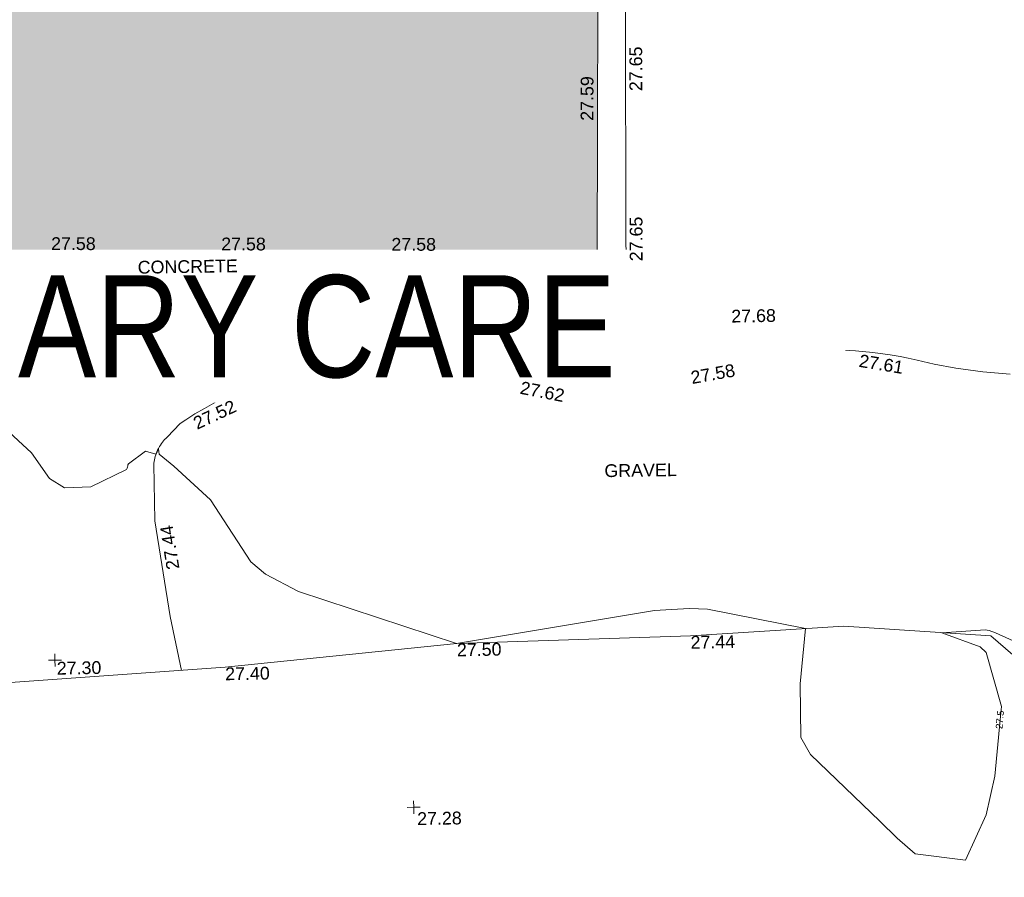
# Model space of a CAD drawing. Header units: millimetres. Extents: x -287732 to 520720, y -88450 to 287754.
# Tile 188 of 256: x -64987 to -36052, y 107096 to 132302. Entities that reach past the tile are written whole.
import ezdxf

# ---------------------------------------------------------------- set-up
doc = ezdxf.new("R2010")
doc.units = ezdxf.units.MM
doc.linetypes.add('IMPORT-UG_ELEC_STREET LIGHTING_QLB2 _2_', pattern=[2700, 1500, -300, 0, -250, 150, -300, 0, -200])
for name, color, linetype, lineweight, true_color in [('00_TOPO_LEVEL_SPOT', 7, 'Continuous', 9, 0x666666), ('00_UAV_BUILDING_OUTLINE', 5, 'Continuous', 9, 0x0000ff), ('00_UAV_CONCRETE', 9, 'Continuous', 9, 0x808080), ('00_UAV_LEVEL_SPOT', 7, 'Continuous', 9, 0x666666), ('01_DTM_CONTOUR_MJR', 7, 'Continuous', 9, 0x7f3f00), ('01_DTM_CONTOUR_MJR_LABELS', 7, 'Continuous', 9, 0x7f3f00), ('12333-PUM-2D-U-0001-C01 - Rev2_REVIT IMPORT_dwg', 7, 'Continuous', 9, 0x767676), ('A_RHA_Line', 7, 'Continuous', 9, 0x00a600)]:
    doc.layers.add(name, color=color, linetype=linetype, lineweight=lineweight, true_color=true_color)
for name, color, linetype, lineweight in [('00_TOPO_SURFACE', 7, 'Continuous', 9), ('00_UAV_SURFACE', 7, 'Continuous', 9), ('00_UAV_SURVEY_TEXT', 7, 'Continuous', 9), ('A_RHA_Detail', 7, 'Continuous', 9), ('A_RHA_Text', 7, 'Continuous', 9)]:
    doc.layers.add(name, color=color, linetype=linetype, lineweight=lineweight)
doc.styles.add('Arial Narrow', font='ARIALN.TTF', dxfattribs={"height": 3000})
doc.styles.add('Swis721 Lt BT_1', font='swissl.ttf', dxfattribs={"height": 200})
doc.styles.add('Swis721 Lt BT_2', font='swissl.ttf', dxfattribs={"height": 375})

# ---------------------------------------------------------------- blocks, each defined once
blk = doc.blocks.new('12333-PUM-2D-U-0001-C01 - Rev2_REVIT IMPORT_dwg_MM-2077200-Site Location Plan Proposed')
at = {"layer": '00_TOPO_LEVEL_SPOT', "color": 254, "true_color": 0xcccccc, "flags": 128}
for points in [[(0, -500), (0, 0), (-500, 0)], [(500, 0), (0, 0), (0, 500)]]:
    blk.add_lwpolyline(points, dxfattribs=at)
blk = doc.blocks.new('12333-PUM-2D-U-0001-C01 - Rev2_REVIT IMPORT_dwg_UAV-2077255-Site Location Plan Proposed')
at = {"layer": '00_UAV_LEVEL_SPOT', "color": 254, "true_color": 0xcccccc, "flags": 128}
for points in [[(0, -500), (0, 0), (-500, 0)], [(500, 0), (0, 0), (0, 500)]]:
    blk.add_lwpolyline(points, dxfattribs=at)
blk = doc.blocks.new('12333-PUM-2D-U-0001-C01 - Rev2_REVIT IMPORT_dwg_MGS62954_T2_Galway_ITM_3d_Rev1-2077680-Site Location Plan Proposed')
at = {"layer": '00_TOPO_SURFACE', "color": 254, "true_color": 0xcccccc, "flags": 128}
blk.add_lwpolyline([(533872230, 725648046), (533872457, 725650675), (533872766, 725652997), (533871245, 725658663), (533870130, 725659590), (533869206, 725663868), (533868929, 725668968), (533867513, 725670235), (533863196, 725670595), (533858684, 725670388), (533851815, 725670284), (533844993, 725669701), (533838118, 725669333), (533831737, 725668808), (533825871, 725668589), (533819290, 725668477), (533816561, 725668432), (533813689, 725668438), (533811207, 725668706), (533808951, 725669079), (533805382, 725669166), (533801897, 725669302), (533799767, 725669245), (533797809, 725669252)], dxfattribs=at)
at = {"layer": '00_UAV_CONCRETE', "color": 254, "true_color": 0xcccccc, "flags": 128}
blk.add_lwpolyline([(533838247, 725693376), (533842220, 725693282), (533845625, 725693202), (533847219, 725693170), (533852218, 725693070), (533857165, 725692970), (533857164, 725692918), (533857086, 725687918), (533857008, 725682919), (533856974, 725680756), (533854137, 725680781), (533849137, 725680825), (533846519, 725680848), (533844138, 725680901), (533839139, 725681013)], dxfattribs=at)
at = {"layer": '00_UAV_SURFACE', "color": 254, "true_color": 0xcccccc, "flags": 128}
blk.add_lwpolyline([(533868211, 725677914), (533867416, 725678000), (533866624, 725678120), (533865985, 725678242), (533865492, 725678374), (533865229, 725678433), (533864994, 725678486), (533864693, 725678543), (533864188, 725678621), (533863681, 725678678), (533863326, 725678705), (533862403, 725678689), (533861482, 725678635), (533860564, 725678542), (533860259, 725678500), (533859921, 725678454), (533859012, 725678296), (533858110, 725678100), (533857523, 725677951), (533857312, 725677891), (533857099, 725677839), (533856884, 725677796), (533856667, 725677763), (533856449, 725677738), (533856231, 725677723), (533856011, 725677717), (533855961, 725677717), (533855742, 725677722), (533855523, 725677737), (533855341, 725677756), (533855305, 725677760), (533855088, 725677793), (533854873, 725677834), (533854660, 725677885), (533854633, 725677892), (533854130, 725678027), (533853621, 725678140), (533853108, 725678233), (533852744, 725678285), (533852226, 725678340), (533851706, 725678374), (533851185, 725678386), (533850776, 725678380), (533850402, 725678358), (533847265, 725678172), (533846947, 725678130), (533846631, 725678074), (533846318, 725678005), (533846008, 725677923), (533845701, 725677829), (533845696, 725677827), (533845463, 725677744), (533845394, 725677719), (533845096, 725677599), (533844804, 725677466), (533844518, 725677322), (533844238, 725677165), (533843965, 725676997), (533843801, 725676888), (533843408, 725676492), (533843371, 725676458), (533843335, 725676422), (533843301, 725676385), (533843269, 725676346), (533843238, 725676307), (533843209, 725676265), (533843181, 725676223), (533843171, 725676206), (533843146, 725676162), (533843123, 725676117), (533843102, 725676072), (533843083, 725676025), (533843066, 725675978), (533843050, 725675929), (533843037, 725675881), (533843026, 725675832), (533843017, 725675782), (533843010, 725675732), (533843006, 725675693), (533843003, 725674051), (533843004, 725674042), (533843409, 725671225), (533843710, 725669632)], dxfattribs=at)
at = {"layer": '01_DTM_CONTOUR_MJR', "color": 254, "true_color": 0xcccccc, "flags": 128}
blk.add_lwpolyline([(533868960, 725669700), (533867649, 725670316), (533867464, 725670395), (533867346, 725670409), (533866070, 725670350), (533867196, 725669913), (533867366, 725669745), (533867786, 725668152), (533867743, 725667760), (533867560, 725666106), (533867277, 725664980), (533866650, 725663653), (533865172, 725663862), (533864650, 725664340), (533864150, 725664840), (533863650, 725665340), (533863150, 725665840), (533862650, 725666340), (533862150, 725666840), (533861874, 725667340), (533861888, 725668918), (533862070, 725670540), (533859198, 725671165), (533858672, 725671194), (533858140, 725671175), (533857646, 725671147), (533851810, 725670280), (533847194, 725671892), (533846228, 725672414), (533845807, 725672789), (533845289, 725673605), (533844656, 725674635), (533843596, 725675634), (533843167, 725676003), (533843150, 725676160), (533843070, 725675980), (533843074, 725676001), (533842768, 725676096), (533842257, 725675735), (533842244, 725675700), (533842236, 725675667), (533842230, 725675633), (533842224, 725675600), (533842197, 725675569), (533841142, 725675070), (533840370, 725675060), (533839933, 725675340), (533839412, 725676102), (533838650, 725676838)], dxfattribs=at)
at = {"xscale": 0.375, "yscale": 0.375, "zscale": 0.375}
for name, p in [('12333-PUM-2D-U-0001-C01 - Rev2_REVIT IMPORT_dwg_UAV-2077255-Site Location Plan Proposed', (533840000, 725680000)), ('12333-PUM-2D-U-0001-C01 - Rev2_REVIT IMPORT_dwg_UAV-2077255-Site Location Plan Proposed', (533850000, 725680000)), ('12333-PUM-2D-U-0001-C01 - Rev2_REVIT IMPORT_dwg_UAV-2077255-Site Location Plan Proposed', (533860000, 725680000)), ('12333-PUM-2D-U-0001-C01 - Rev2_REVIT IMPORT_dwg_UAV-2077255-Site Location Plan Proposed', (533840000, 725670000)), ('12333-PUM-2D-U-0001-C01 - Rev2_REVIT IMPORT_dwg_MM-2077200-Site Location Plan Proposed', (533850465, 725665490))]:
    blk.add_blockref(name, p, dxfattribs=at)
at = {"layer": '00_TOPO_LEVEL_SPOT', "insert": (533850560, 725665342), "char_height": 375, "width": 1495.9, "attachment_point": 1, "line_spacing_factor": 1.005062, "style": 'Swis721 Lt BT_2'}
blk.add_mtext('27.28', dxfattribs=at)
at = {"layer": '00_TOPO_SURFACE', "color": 251, "true_color": 0x666666, "char_height": 375, "width": 1495.9, "attachment_point": 1, "line_spacing_factor": 1.005062, "style": 'Swis721 Lt BT_2'}
for s, insert in [('27.50', (533851815, 725670280)), ('27.44', (533858684, 725670383)), ('27.40', (533844993, 725669696))]:
    blk.add_mtext(s, dxfattribs=dict(at, insert=insert))
at = {"layer": '00_UAV_BUILDING_OUTLINE', "color": 251, "true_color": 0x666666, "char_height": 375, "width": 1495.9, "attachment_point": 1, "line_spacing_factor": 1.005062, "style": 'Swis721 Lt BT_2'}
for s, insert, rotation in [('27.59', (533855722, 725685579), 88.8743), ('27.58', (533840103, 725682429), 358.8743), ('27.58', (533845102, 725682331), 358.8743), ('27.58', (533850102, 725682233), 358.8743), ('27.58', (533855088, 725681398), 358.8743)]:
    blk.add_mtext(s, dxfattribs=dict(at, insert=insert, rotation=rotation))
at = {"layer": '00_UAV_CONCRETE', "color": 251, "true_color": 0x666666, "char_height": 375, "width": 1495.9, "attachment_point": 1, "line_spacing_factor": 1.005062, "style": 'Swis721 Lt BT_2'}
for s, insert, rotation in [('27.65', (533857172, 725686425), 89.1041), ('27.65', (533857094, 725681425), 89.1041), ('27.59', (533842642, 725680826), 358.7187), ('27.61', (533847725, 725680728), 359.4958), ('27.64', (533852639, 725680685), 359.4958)]:
    blk.add_mtext(s, dxfattribs=dict(at, insert=insert, rotation=rotation))
at = {"layer": '00_UAV_LEVEL_SPOT', "char_height": 375, "width": 1495.9, "attachment_point": 1, "line_spacing_factor": 1.005062, "style": 'Swis721 Lt BT_2'}
for s, insert in [('27.57', (533840048, 725679947)), ('27.60', (533850048, 725679947)), ('27.68', (533860048, 725679947)), ('27.30', (533840048, 725669947))]:
    blk.add_mtext(s, dxfattribs=dict(at, insert=insert))
at = {"layer": '00_UAV_SURFACE', "color": 251, "true_color": 0x666666, "char_height": 375, "width": 1495.9, "attachment_point": 1, "line_spacing_factor": 1.005062, "style": 'Swis721 Lt BT_2'}
for s, insert, rotation in [('27.61', (533863820, 725678578), 349.6934), ('27.56', (533848914, 725678160), 3.3904), ('27.58', (533858801, 725678155), 9.1614), ('27.62', (533853857, 725677960), 347.9876), ('27.52', (533844143, 725677037), 23.9861), ('27.44', (533843335, 725672577), 98.1755)]:
    blk.add_mtext(s, dxfattribs=dict(at, insert=insert, rotation=rotation))
at = {"layer": '00_UAV_SURVEY_TEXT', "color": 251, "true_color": 0x666666, "char_height": 375, "attachment_point": 1, "line_spacing_factor": 1.005062, "style": 'Swis721 Lt BT_2'}
for s, insert, width, rotation in [('CONCRETE', (533842633, 725681688), 3286.24, 359.8782), ('GRAVEL', (533856242, 725675470), 2322.21, 359.8423)]:
    blk.add_mtext(s, dxfattribs=dict(at, insert=insert, width=width, rotation=rotation))
at = {"layer": '01_DTM_CONTOUR_MJR_LABELS', "color": 251, "true_color": 0x666666, "insert": (533867633, 725667775), "char_height": 200, "width": 620.51, "attachment_point": 2, "rotation": 83.689, "line_spacing_factor": 1.005062, "style": 'Swis721 Lt BT_1'}
blk.add_mtext('27.5', dxfattribs=at)
blk = doc.blocks.new('12333-PUM-2D-U-0001-C01 - Rev2_REVIT IMPORT_dwg-1620468-Site Location Plan Proposed')
blk.add_blockref('12333-PUM-2D-U-0001-C01 - Rev2_REVIT IMPORT_dwg_MGS62954_T2_Galway_ITM_3d_Rev1-2077680-Site Location Plan Proposed', (-533641080, -725615854))

msp = doc.modelspace()

# ---------------------------------------------------------------- hatches: boundary and pattern name
at = {"layer": 'A_RHA_Detail', "true_color": 0xc0c0c0}
h = msp.add_hatch(color=9, dxfattribs=at)
h.paths.add_polyline_path([(-80881, -68503), (-80401, -68483), (-80401, -62985), (-24475, -63009), (-24456, -50840), (-36623, -50832), (-36623, -44229), (-50959, -44218), (-50959, -42574), (-54564, -42571), (-54566, -45054), (-92409, -45027), (-92412, -49202), (-100062, -49202), (-100052, -64853), (-86121, -64853), (-86092, -62958), (-84861, -62958), (-84855, -68240), (-80871, -68240)])
h.paths.add_polyline_path([(-137239, -68462), (-132720, -68433), (-132847, -62850), (-130455, -62917), (-130498, -61356), (-117581, -61423), (-117492, -49184), (-125137, -49178), (-125134, -45033), (-163007, -45006), (-163007, -44090), (-163124, -44090), (-163123, -42384), (-166564, -42384), (-166565, -44044), (-193158, -44025), (-193195, -62864), (-137270, -62917), (-137254, -65680)])
h.paths.add_polyline_path([(120311, -32334), (120312, -31611), (133451, -31638), (133469, -19718), (121296, -19692), (121320, -8191), (112277, -8172), (112263, -14811), (78286, -14740), (78293, -8167), (75242, -8161), (69356, -8153), (69354, -9157), (68373, -9155), (68373, -13706), (69334, -13708), (69325, -16250), (66623, -16250), (66620, -17995), (65989, -17995), (65985, -19731), (57152, -19712), (57127, -31560), (70278, -31587), (70278, -32272), (78264, -32285), (78267, -31020), (112336, -31091), (112336, -32318), (119781, -32333)])
h.paths.add_polyline_path([(7504, -1791), (15482, -674), (15484, 148), (56188, 206), (56156, 14338), (18017, 14236), (17968, 34313), (21727, 34324), (21709, 40608), (18010, 40608), (17996, 45484), (9770, 45421), (3966, 45447), (3985, 14177), (1023, 14177), (-277, 14191), (-232, 5968), (-226, 194), (553, 183), (7478, 143), (7489, -674)])
h.paths.add_polyline_path([(77756, 53), (77730, 1700), (94464, 1660), (94606, 17991), (88810, 18015), (88800, 14437), (69414, 14458), (69377, 100), (75242, 67)])
h.paths.add_polyline_path([(61252, 46454), (105775, 46473), (105768, 61853), (92285, 61853), (92309, 65784), (96107, 65768), (96060, 75209), (101085, 75072), (104988, 74765), (108404, 74364), (112009, 73787), (115645, 73050), (116891, 72762), (120209, 71893), (120865, 71704), (124136, 70670), (127436, 69481), (127820, 69395), (128274, 69332), (128732, 69307), (129190, 69320), (129645, 69372), (130095, 69461), (130535, 69588), (130963, 69751), (131376, 69950), (131771, 70182), (132163, 70461), (132496, 70742), (132821, 71065), (133117, 71414), (133384, 71787), (133617, 72179), (133817, 72591), (133983, 73018), (134112, 73458), (134204, 73907), (134258, 74362), (134273, 74820), (134251, 75277), (134190, 75731), (134091, 76179), (133955, 76617), (133783, 77041), (133576, 77450), (133336, 77840), (133064, 78209), (132762, 78554), (132432, 78872), (132077, 79161), (131698, 79420), (131300, 79646), (131094, 79746), (132146, 83110), (122788, 86283), (121604, 82800), (117096, 83871), (116842, 83526), (116121, 91222), (110238, 91274), (110194, 90435), (104988, 90486), (104973, 94310), (103746, 94310), (103840, 122852), (96365, 122932), (96350, 123952), (104556, 123902), (104607, 120249), (125503, 120134), (125662, 137657), (114480, 137699), (114382, 129150), (104644, 129188), (104578, 126217), (101184, 126159), (101265, 135959), (89967, 135989), (89928, 125824), (93631, 125841), (93581, 122932), (88697, 122905), (88679, 95739), (86378, 95739), (86378, 96178), (83280, 96201), (83274, 95736), (70170, 95733), (70166, 96272), (66675, 96257), (66655, 95756), (65785, 95756), (65888, 117471), (53473, 117488), (53434, 98570), (40649, 98570), (40610, 94406), (38854, 94410), (38849, 89464), (40612, 89518), (40665, 86258), (38372, 86306), (38370, 76901), (50938, 76944), (50923, 74599), (56485, 74589), (56485, 75195), (92465, 75233), (92646, 71767), (89811, 69363), (85313, 69361), (85313, 66907), (75210, 66903), (75210, 63816), (70819, 63816), (70819, 64253), (69457, 64253), (69456, 66902), (61303, 66899), (61305, 63970), (70500, 63970), (70500, 61853), (61246, 61849), (61252, 46656)])
h.paths.add_polyline_path([(-17153, 48569), (-17153, 60770), (-29363, 60775), (-29363, 67399), (-43507, 67405), (-43489, 69093), (-45766, 69109), (-45794, 67405), (-47272, 67404), (-47272, 66455), (-86005, 66469), (-86007, 60522), (-92663, 60522), (-92665, 50184), (-79752, 50180), (-79752, 48591), (-17158, 48569)])
h.paths.add_polyline_path([(-201056, 48629), (-138378, 48635), (-138378, 50133), (-125468, 50134), (-125469, 60566), (-132187, 60566), (-132187, 66533), (-170643, 66806), (-170643, 67739), (-200340, 67489), (-200349, 60828), (-201058, 60828), (-201057, 51102)])
h.paths.add_polyline_path([(-240052, 54769), (-239444, 54811), (-239187, 54842), (-238765, 54941), (-238382, 55122), (-237990, 55355), (-237269, 55936), (-237032, 56226), (-236793, 56569), (-236555, 57004), (-236433, 57267), (-236300, 57753), (-236251, 58017), (-236236, 58516), (-236233, 58988), (-236214, 59823), (-236364, 59821), (-236634, 60698), (-236392, 61432), (-236225, 61435), (-236202, 62638), (-232564, 62639), (-232564, 63049), (-232732, 63049), (-232860, 63458), (-232732, 63914), (-232561, 63914), (-232515, 70598), (-240629, 70599), (-240630, 72351), (-246413, 72347), (-246413, 70616), (-254450, 70619), (-254455, 70754), (-254470, 73192), (-263883, 73268), (-263902, 68261), (-263715, 68260), (-263553, 67820), (-263719, 67392), (-263914, 67392), (-263957, 58634), (-260181, 58611), (-260192, 56354), (-257185, 56339), (-257213, 57093), (-257339, 57093), (-257471, 57532), (-257339, 58062), (-257203, 58064), (-257174, 58599), (-256478, 58575), (-256478, 58789), (-256013, 58912), (-255397, 58781), (-255397, 58596), (-243810, 58586), (-243805, 58352), (-243741, 57885), (-243619, 57422), (-243424, 56944), (-243247, 56608), (-243003, 56250), (-242732, 55933), (-242372, 55603), (-242141, 55425), (-241805, 55217), (-241529, 55077), (-241101, 54917), (-240836, 54841), (-240453, 54789), (-240219, 54777)])
h.paths.add_polyline_path([(40277, 59895), (40329, 69197), (36589, 69218), (36619, 74674), (32264, 74687), (32233, 69156), (11917, 69270), (11967, 78219), (29088, 78123), (29143, 88141), (15719, 88216), (15733, 90590), (4594, 90652), (4525, 78265), (10097, 78234), (10077, 74773), (4548, 74804), (4466, 60107), (19126, 60025), (19140, 62528), (31739, 62457), (31725, 59943), (38370, 59906)])
h.paths.add_polyline_path([(-246083, 72334), (-246083, 72334), (-246208, 72334)])
h.paths.add_polyline_path([(-114575, 112178), (-114575, 112178), (-114707, 115802)])
h.paths.add_polyline_path([(-154700, 101760), (-114382, 101776), (-114382, 106927), (-113756, 106927), (-113758, 111847), (-114432, 111847), (-114432, 112178), (-114575, 112178), (-114579, 121707), (-123057, 121707), (-123069, 156453), (-119381, 156454), (-119381, 160166), (-115501, 160167), (-115503, 166207), (-132412, 166600), (-132412, 166666), (-135275, 166665), (-135275, 166628), (-135911, 166628), (-135911, 166352), (-152521, 166346), (-152518, 159143), (-150699, 159118), (-150759, 122561), (-151059, 122561), (-151061, 121302), (-154138, 121373), (-154138, 121865), (-154704, 121867), (-154689, 119352), (-154746, 119352), (-154746, 118722), (-160794, 118749), (-160794, 119411), (-163852, 119422), (-163855, 118762), (-167569, 118779), (-166635, 124395), (-166930, 124500), (-167569, 124708), (-168028, 124841), (-168631, 124991), (-169238, 125117), (-169850, 125220), (-170466, 125298), (-171089, 125352), (-171704, 125381), (-172325, 125386), (-172782, 125375), (-173402, 125337), (-174110, 125263), (-174634, 125190), (-175245, 125081), (-176047, 124896), (-176665, 124725), (-177045, 124609), (-177632, 124405), (-176665, 118819), (-177559, 118822), (-177662, 125263), (-176365, 126543), (-159462, 126320), (-157058, 128609), (-157061, 136153), (-158639, 137740), (-159352, 137740), (-161634, 140201), (-168728, 140257), (-171035, 137943), (-174184, 137943), (-176460, 140292), (-177342, 140292), (-177342, 140358), (-183429, 140356), (-185922, 137917), (-185922, 131757), (-186907, 131757), (-187725, 130810), (-187724, 127376), (-186481, 126305), (-186479, 122327), (-185176, 121059), (-180304, 121059), (-180304, 118802), (-193555, 118802), (-193555, 133118), (-192594, 133118), (-192594, 134201), (-192225, 134201), (-192226, 136615), (-192595, 136615), (-192595, 137734), (-193589, 137734), (-193589, 147475), (-193163, 147493), (-192766, 147531), (-192360, 147590), (-192200, 147617), (-191883, 147683), (-191569, 147762), (-191258, 147853), (-190829, 148002), (-190648, 148071), (-190350, 148198), (-190057, 148336), (-189770, 148486), (-189405, 148698), (-189133, 148873), (-188868, 149059), (-188610, 149255), (-188355, 149465), (-188080, 149714), (-187885, 149902), (-187546, 150266), (-187446, 150378), (-187241, 150629), (-187046, 150888), (-186862, 151154), (-186546, 151670), (-186524, 151707), (-163675, 151670), (-163688, 148134), (-157304, 148136), (-157304, 155760), (-157557, 155765), (-157556, 166678), (-187009, 166700), (-187013, 162054), (-188707, 162045), (-188706, 155022), (-188738, 154651), (-188799, 154283), (-188857, 154035), (-188966, 153679), (-189103, 153333), (-189266, 152998), (-189455, 152677), (-189645, 152421), (-189917, 152104), (-190213, 151809), (-190531, 151539), (-190869, 151294), (-191225, 151076), (-191598, 150887), (-192093, 150683), (-192519, 150562), (-192904, 150482), (-193187, 150441), (-193594, 150407), (-193595, 151460), (-205369, 151455), (-205354, 113350), (-207187, 113349), (-207184, 105991), (-205313, 105991), (-205311, 101770), (-175489, 101781), (-175489, 110890), (-154703, 110898), (-154700, 102692)])
h.paths.add_polyline_path([(193736, 113048), (208865, 114991), (208976, 114127), (216448, 115086), (216039, 118272), (232649, 120405), (233426, 114352), (240632, 115278), (239855, 121330), (256407, 123456), (257092, 118089), (264572, 119041), (261878, 138525), (259179, 138222), (259197, 137439), (254686, 136897), (255413, 131315), (240853, 129522), (239771, 137919), (240650, 138010), (240062, 142777), (239166, 142685), (237631, 151018), (266173, 154561), (271297, 142612), (276532, 144861), (274942, 148528), (302075, 160135), (300216, 164320), (301528, 164907), (300405, 167478), (299017, 166946), (295627, 174519), (294333, 177537), (287289, 174519), (289428, 169661), (272957, 162557), (271943, 164897), (267016, 162764), (268502, 159357), (265200, 157946), (226856, 153147), (227510, 148852), (228281, 141179), (227302, 141050), (227895, 136433), (228749, 136524), (229602, 128024), (217691, 126494), (217642, 126874), (215139, 126553), (215195, 126113), (215016, 126090), (214841, 127450), (192259, 124549), (193486, 114991)])
h.paths.add_polyline_path([(-78076, 117606), (-78076, 117610), (-78070, 129486), (-74723, 129478), (-74723, 125436), (-48016, 125380), (-47997, 135873), (-61198, 135902), (-74715, 135924), (-74724, 131865), (-78070, 131873), (-78063, 149550), (-58292, 149542), (-58292, 148946), (-37708, 148938), (-37703, 159740), (-44148, 159743), (-44148, 162961), (-49830, 162961), (-49831, 160632), (-78494, 160644), (-78494, 161615), (-78739, 161615), (-78692, 168188), (-90845, 168127), (-90963, 152687), (-89065, 152686), (-89080, 117610), (-78375, 117606)])
h.paths.add_polyline_path([(69255, 129236), (69260, 136168), (86068, 136131), (86009, 164703), (58790, 164724), (58790, 170119), (54460, 170122), (54457, 166153), (47042, 166159), (47041, 164669), (39173, 164675), (39173, 164079), (17015, 164095), (17002, 147267), (12660, 147267), (12654, 139138), (17031, 139135), (17025, 129935), (39191, 129919), (39191, 129258), (69014, 129236)])
h.paths.add_polyline_path([(39266, 139468), (33051, 139484), (33088, 153428), (39278, 153412), (39278, 152830), (43058, 152820), (43025, 140093), (39267, 140093)])
h.paths.add_polyline_path([(1980, 189123), (18699, 189180), (18678, 195254), (24349, 195273), (24335, 199551), (28830, 199566), (28798, 208816), (24335, 208806), (24334, 209113), (16812, 209088), (16807, 208844), (6772, 208809), (6797, 201489), (-8471, 201437), (-8471, 200429), (-11856, 200418), (-11824, 190892), (-7615, 190907), (-7615, 190171), (-4609, 190169), (-4608, 190917), (1973, 190939), (1977, 189837)])
h.paths.add_polyline_path([(-20506, 190640), (-20122, 206347), (-41550, 207015), (-41462, 210450), (-31391, 210152), (-31079, 223863), (-44305, 224231), (-44491, 211866), (-47510, 211943), (-47723, 203659), (-47076, 203635), (-47175, 199532), (-46801, 199520), (-46874, 195479), (-44600, 195425), (-44686, 192243), (-38074, 192136), (-38104, 191127), (-21538, 190669)])
h.paths.add_polyline_path([(16801, 195962), (9657, 196015), (9644, 199514), (11632, 199486), (11632, 203322), (16807, 203391), (16801, 195984)])
h.paths.add_polyline_path([(122085, 200536), (122088, 206386), (125211, 206386), (125211, 206646), (126203, 206646), (126203, 207041), (130401, 206979), (130444, 209883), (126203, 209946), (126203, 214624), (127365, 214624), (127365, 225380), (126160, 225380), (126207, 241475), (119483, 241496), (119479, 246182), (109944, 246175), (109953, 233033), (115001, 233033), (115000, 208653), (112026, 208653), (112024, 200539), (122025, 200536)])
h.paths.add_polyline_path([(30087, 200987), (38031, 201029), (38031, 202923), (38110, 202923), (38067, 208828), (38013, 208828), (38012, 209013), (30045, 208970), (30077, 202923)])
h.paths.add_polyline_path([(195986, 205662), (202897, 206052), (202677, 209946), (195766, 209555)])
h.paths.add_polyline_path([(-91652, 206393), (-79454, 206433), (-79629, 238246), (-68904, 238215), (-68919, 246313), (-68919, 246314), (-68757, 246313), (-68755, 246639), (-79620, 246651), (-79607, 247344), (-82155, 247318), (-82155, 247488), (-91641, 247473), (-91639, 246846), (-131470, 246641), (-131470, 250160), (-142857, 250177), (-142864, 246220), (-165119, 246272), (-165040, 253908), (-178677, 253930), (-178700, 238177), (-138599, 238209), (-138548, 206628), (-126647, 206572), (-126667, 234826), (-124963, 234826), (-124969, 234688), (-91596, 234664), (-91651, 207156)])
h.paths.add_polyline_path([(142124, 209114), (152768, 209127), (152745, 227013), (142101, 226999), (142122, 210583)])
h.paths.add_polyline_path([(168999, 209275), (169027, 226860), (161687, 226877), (161648, 209291), (168847, 209275)])
h.paths.add_polyline_path([(49761, 218477), (49794, 223316), (41274, 223363), (41274, 223291), (32187, 223352), (32202, 225553), (20082, 225635), (20035, 218708), (31566, 218630), (31566, 218599), (49750, 218477)])
h.paths.add_polyline_path([(162362, 234154), (162367, 241590), (135261, 241631), (135249, 234198), (160249, 234157)])
h.paths.add_polyline_path([(176459, 246710), (176516, 252173), (168884, 252253), (168935, 257069), (164355, 257117), (164296, 251512), (164417, 251511), (164368, 246837), (171460, 246762)])

# ---------------------------------------------------------------- linework, layer by layer
at = {"layer": 'A_RHA_Line', "color": 7}
for p, q in [((-48008, 129078), (-47997, 134078)), ((-48016, 125377), (-48008, 129078)), ((-69315, 125424), (-64315, 125413)), ((-64315, 125413), (-59315, 125402)), ((-59315, 125402), (-54315, 125391)), ((-54315, 125391), (-49315, 125380)), ((-49315, 125380), (-48016, 125377))]:
    msp.add_line(p, q, dxfattribs=at)

# ---------------------------------------------------------------- block references
at = {"layer": '12333-PUM-2D-U-0001-C01 - Rev2_REVIT IMPORT_dwg', "color": 254, "linetype": 'IMPORT-UG_ELEC_STREET LIGHTING_QLB2 _2_', "true_color": 0xffd4d4, "rotation": 0.9999999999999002}
msp.add_blockref('12333-PUM-2D-U-0001-C01 - Rev2_REVIT IMPORT_dwg-1620468-Site Location Plan Proposed', (-261895, 55870), dxfattribs=at)

# ---------------------------------------------------------------- next in the draw order: texts
at = {"layer": 'A_RHA_Text', "lineweight": 35, "insert": (-73622, 124793), "char_height": 3000, "width": 32147.67, "attachment_point": 1, "style": 'Arial Narrow', "bg_fill": 3, "box_fill_scale": 1.25, "bg_fill_color": 256, "bg_fill_true_color": 13158600, "bg_fill_transparency": 0}
msp.add_mtext('PRIMARY CARE', dxfattribs=at)

doc.saveas('drawing.dxf')
